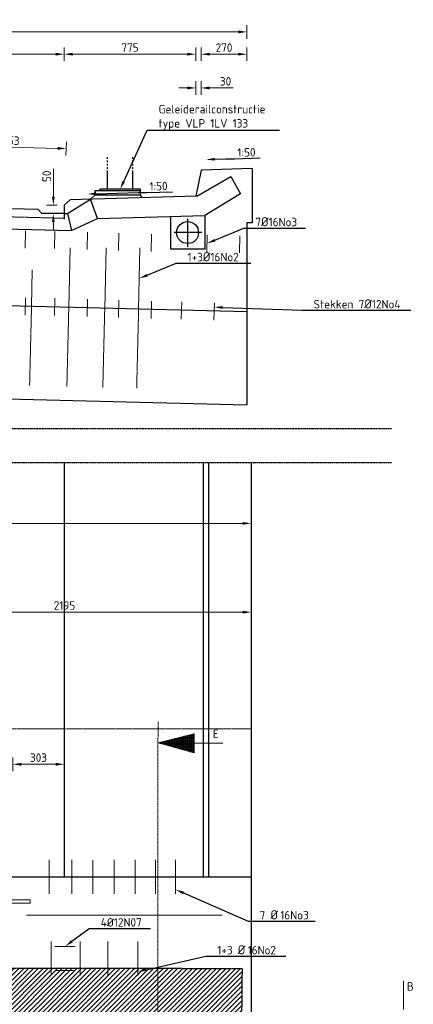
# Model space of a CAD drawing. Header units: millimetres. Extents: x -8028558 to 327273, y -63352 to 83293.
# Tile 191 of 195: x 304813 to 307127, y 10414 to 16211. Entities that reach past the tile are written whole.
import ezdxf
from ezdxf import colors
from ezdxf.entities.mleader import LeaderData, LeaderLine
from ezdxf.math import Vec2, Vec3

# ---------------------------------------------------------------- set-up
doc = ezdxf.new("R2010")
doc.units = ezdxf.units.MM
for name, pattern in [('NLCS-HIDDEN', [4, 2, -2]), ('XX-AFBREEK', [7, 4, -1, 1, -1]), ('ZZ-HIDDEN-SO', [4, 2, -2])]:
    doc.linetypes.add(name, pattern=pattern)
for name, color, linetype, lineweight in [('B-CO-BC-AFBREEKLIJN-G', 7, 'XX-AFBREEK', 18), ('B-CO-BC-AFBREEKLIJN-GD', 7, 'XX-AFBREEK', 25), ('B-CO-BC-BETONVORM-GD', 90, 'Continuous', 25), ('B-CO-BC-BETONVORM-GN', 10, 'ZZ-HIDDEN-SO', 13), ('B-CO-BC-BETONVORM-M', 7, 'Continuous', 18), ('B-CO-BC-BETONVORM_GEWAPEND-T70', 210, 'Continuous', 70), ('B-CO-BC-STORTNAAD-GD', 10, 'BC-STORTNAAD', 25), ('B-CO-BC-WAPENING-G', 170, 'Continuous', 18), ('B-CO-BC-WAPENING_HOOFDWAPENING-G', 170, 'Continuous', 18), ('B-CO-BC-WAPENING_HOOFDWAPENING-GN', 140, 'NLCS-HIDDEN', 13), ('B-CO-KL-OVERIG_MANTELBUIS - CENTREERLIJN-GD', 8, 'NLCS-HIDDEN', 25), ('B-WE-KW-M', 7, 'Continuous', 18), ('N-CO-BC-WAPENING_LOOPLIJN-G', 10, 'Continuous', 18), ('X-XX-AL-M', 7, 'Continuous', 18), ('X-XX-AL-VERWIJZING-T25', 7, 'Continuous', 25)]:
    doc.layers.add(name, color=color, linetype=linetype, lineweight=lineweight)
doc.layers.add('B-CO-BC-KABELGOOT-A', color=253, linetype='Continuous', lineweight=25, transparency=0.6)
doc.styles.add('NLCS-ISO-ANNOTATIEF-T25', font='NLCS-ISO.ttf', dxfattribs={"height": 2.5})
doc.styles.add('NLCS-ISO-MM20-T25', font='NLCS-ISO.ttf', dxfattribs={"height": 50})
doc.linetypes.add('BC-STORTNAAD', pattern='A,15,-1,[175,NLCS.SHX,S=1,R=0,X=0,Y=0],-1', length=17)
doc.dimstyles.new('NLCS-ANNOTATIEF-T25-PIJL_L0_H0', dxfattribs={"dimtxt": 2.5, "dimasz": 2.5, "dimexe": 2, "dimexo": 2, "dimgap": 0.7, "dimtad": 1, "dimdec": 0, "dimzin": 0, "dimdsep": 46, "dimtxsty": 'NLCS-ISO-ANNOTATIEF-T25', "dimcen": 0, "dimdle": 2, "dimclrd": 256, "dimclre": 256, "dimclrt": 256, "dimadec": 0, "dimazin": 0, "dimtfac": 1, "dimtdec": 3, "dimtofl": 0, "dimtmove": 0, "dimatfit": 3, "dimfxl": 2, "dimfxlon": 1, "dimtfillclr": 256, "dimtolj": 1, "dimtzin": 0, "dimlwd": -1, "dimlwe": -1, "dimarcsym": 0})
doc.dimstyles.new('NLCS-MM20-T25-PIJL_L0_H0', dxfattribs={"dimscale": 20, "dimtxt": 2.5, "dimasz": 2.5, "dimexe": 2, "dimexo": 2, "dimgap": 0.7, "dimtad": 1, "dimdec": 0, "dimzin": 0, "dimdsep": 46, "dimtxsty": 'NLCS-ISO-MM20-T25', "dimcen": 0, "dimdle": 2, "dimclrd": 256, "dimclre": 256, "dimclrt": 256, "dimadec": 0, "dimazin": 0, "dimtfac": 1, "dimtdec": 3, "dimtofl": 0, "dimtmove": 0, "dimatfit": 3, "dimfxl": 2, "dimfxlon": 1, "dimtfillclr": 256, "dimtolj": 1, "dimtzin": 0, "dimlwd": -1, "dimlwe": -1, "dimarcsym": 0})
doc.dimstyles.new('NLCS-MM20-T25-PIJL_L0_H4', dxfattribs={"dimscale": 20, "dimtxt": 2.5, "dimasz": 2.5, "dimexe": 2, "dimexo": 2, "dimgap": 0.7, "dimtad": 1, "dimdec": 0, "dimzin": 0, "dimdsep": 46, "dimtxsty": 'NLCS-ISO-MM20-T25', "dimcen": 0, "dimdle": 2, "dimclrd": 256, "dimclre": 256, "dimclrt": 256, "dimadec": 4, "dimazin": 0, "dimtfac": 1, "dimtdec": 3, "dimtofl": 0, "dimtmove": 0, "dimatfit": 3, "dimfxl": 2, "dimfxlon": 1, "dimtfillclr": 256, "dimtolj": 1, "dimtzin": 0, "dimlwd": -1, "dimlwe": -1, "dimarcsym": 0})

# ---------------------------------------------------------------- blocks, each defined once
blk = doc.blocks.new('*D7')
at = {"layer": 'B-CO-BC-BETONVORM-M', "transparency": 16777216}
for p, q in [((286154.1, 16099.3), (286154.1, 16179.3)), ((306149.1, 16099.3), (306149.1, 16179.3)), ((286204.1, 16139.3), (306099.1, 16139.3))]:
    blk.add_line(p, q, dxfattribs=at)
for points in [[(286204.1, 16147.6), (286204.1, 16130.9), (286154.1, 16139.3)], [(306099.1, 16147.6), (306099.1, 16130.9), (306149.1, 16139.3)]]:
    blk.add_solid(points, dxfattribs=at)
at = {"layer": 'B-CO-BC-BETONVORM-M', "transparency": 16777216, "insert": (296151.6, 16178.3), "char_height": 50, "attachment_point": 5, "style": 'NLCS-ISO-ANNOTATIEF-T25'}
blk.add_mtext('\\A1;19995', dxfattribs=at)
blk = doc.blocks.new('*D832')
at = {"layer": 'B-WE-KW-M', "transparency": 16777216}
for p, q in [((305010.8, 15169.4), (305010.8, 15333.3)), ((305034.1, 15119.4), (304970.8, 15119.4)), ((305034.1, 15069.1), (304970.8, 15069.1)), ((305010.8, 15019.1), (305010.8, 14969.1))]:
    blk.add_line(p, q, dxfattribs=at)
for points in [[(305002.4, 15169.4), (305019.1, 15169.4), (305010.8, 15119.4)], [(305002.4, 15019.1), (305019.1, 15019.1), (305010.8, 15069.1)]]:
    blk.add_solid(points, dxfattribs=at)
at = {"layer": 'B-WE-KW-M', "transparency": 16777216, "insert": (304971.8, 15289.3), "char_height": 50, "attachment_point": 5, "rotation": 90, "style": 'NLCS-ISO-MM20-T25'}
blk.add_mtext('\\A1;50', dxfattribs=at)
blk = doc.blocks.new('*D846')
at = {"layer": 'X-XX-AL-M', "transparency": 16777216}
for p, q in [((286154.1, 15967.9), (286154.1, 16047.9)), ((286204.1, 16007.9), (305024.1, 16007.9)), ((305074.1, 15967.9), (305074.1, 16047.9))]:
    blk.add_line(p, q, dxfattribs=at)
for points in [[(286204.1, 16016.2), (286204.1, 15999.6), (286154.1, 16007.9)], [(305024.1, 16016.2), (305024.1, 15999.6), (305074.1, 16007.9)]]:
    blk.add_solid(points, dxfattribs=at)
at = {"layer": 'X-XX-AL-M', "transparency": 16777216, "insert": (295614.1, 16046.9), "char_height": 50, "attachment_point": 5, "style": 'NLCS-ISO-MM20-T25'}
blk.add_mtext('\\A1;18920', dxfattribs=at)
blk = doc.blocks.new('*D847')
at = {"layer": 'X-XX-AL-M', "transparency": 16777216}
for p, q in [((305074.1, 15967.9), (305074.1, 16047.9)), ((305124.1, 16007.9), (305798.7, 16007.9)), ((305848.7, 15967.9), (305848.7, 16047.9))]:
    blk.add_line(p, q, dxfattribs=at)
for points in [[(305124.1, 16016.2), (305124.1, 15999.6), (305074.1, 16007.9)], [(305798.7, 16016.2), (305798.7, 15999.6), (305848.7, 16007.9)]]:
    blk.add_solid(points, dxfattribs=at)
at = {"layer": 'X-XX-AL-M', "transparency": 16777216, "insert": (305461.4, 16046.9), "char_height": 50, "attachment_point": 5, "style": 'NLCS-ISO-MM20-T25'}
blk.add_mtext('\\A1;775', dxfattribs=at)
blk = doc.blocks.new('*D848')
at = {"layer": 'X-XX-AL-M', "transparency": 16777216}
for p, q in [((305848.9, 15769.3), (305848.9, 15849.3)), ((305879.1, 15769.3), (305879.1, 15849.3)), ((305798.9, 15809.3), (305748.9, 15809.3)), ((305929.1, 15809.3), (306067.1, 15809.3))]:
    blk.add_line(p, q, dxfattribs=at)
for points in [[(305798.9, 15817.7), (305798.9, 15801), (305848.9, 15809.3)], [(305929.1, 15817.7), (305929.1, 15801), (305879.1, 15809.3)]]:
    blk.add_solid(points, dxfattribs=at)
at = {"layer": 'X-XX-AL-M', "transparency": 16777216, "insert": (306023.1, 15848.3), "char_height": 50, "attachment_point": 5, "style": 'NLCS-ISO-MM20-T25'}
blk.add_mtext('\\A1;30', dxfattribs=at)
blk = doc.blocks.new('*D849')
at = {"layer": 'X-XX-AL-M', "transparency": 16777216}
for p, q in [((305879.1, 15967.9), (305879.1, 16047.9)), ((305929.1, 16007.9), (306099.1, 16007.9)), ((306149.1, 15967.9), (306149.1, 16047.9))]:
    blk.add_line(p, q, dxfattribs=at)
for points in [[(305929.1, 16016.2), (305929.1, 15999.6), (305879.1, 16007.9)], [(306099.1, 16016.2), (306099.1, 15999.6), (306149.1, 16007.9)]]:
    blk.add_solid(points, dxfattribs=at)
at = {"layer": 'X-XX-AL-M', "transparency": 16777216, "insert": (306014.1, 16046.9), "char_height": 50, "attachment_point": 5, "style": 'NLCS-ISO-MM20-T25'}
blk.add_mtext('\\A1;270', dxfattribs=at)
blk = doc.blocks.new('*D863')
at = {"layer": 'X-XX-AL-M', "transparency": 16777216}
for p, q in [((304432.5, 15428.7), (304434.5, 15508.6)), ((305085.2, 15412.4), (305087.2, 15492.3)), ((304483.5, 15467.4), (305036.2, 15453.6))]:
    blk.add_line(p, q, dxfattribs=at)
for points in [[(304483.7, 15475.7), (304483.3, 15459.1), (304433.5, 15468.7)], [(305036.4, 15461.9), (305036, 15445.3), (305086.2, 15452.3)]]:
    blk.add_solid(points, dxfattribs=at)
at = {"layer": 'X-XX-AL-M', "transparency": 16777216, "insert": (304760.8, 15499.5), "char_height": 50, "attachment_point": 5, "rotation": 358.5679, "style": 'NLCS-ISO-MM20-T25'}
blk.add_mtext('\\A1;653', dxfattribs=at)
blk = doc.blocks.new('*D1091')
at = {"layer": 'X-XX-AL-M', "transparency": 16777216}
for p, q in [((304771.8, 11787.5), (304771.8, 11867.5)), ((304821.8, 11827.5), (305025.1, 11827.5)), ((305075.1, 11787.5), (305075.1, 11867.5))]:
    blk.add_line(p, q, dxfattribs=at)
for points in [[(304821.8, 11835.8), (304821.8, 11819.1), (304771.8, 11827.5)], [(305025.1, 11835.8), (305025.1, 11819.1), (305075.1, 11827.5)]]:
    blk.add_solid(points, dxfattribs=at)
at = {"layer": 'X-XX-AL-M', "transparency": 16777216, "insert": (304923.5, 11866.5), "char_height": 50, "attachment_point": 5, "style": 'NLCS-ISO-MM20-T25'}
blk.add_mtext('\\A1;303', dxfattribs=at)
blk = doc.blocks.new('*D1093')
at = {"layer": 'X-XX-AL-M', "transparency": 16777216}
for p, q in [((286154.1, 13285.8), (286154.1, 13205.8)), ((306174.1, 13285.8), (306174.1, 13205.8)), ((286204.1, 13245.8), (306124.1, 13245.8))]:
    blk.add_line(p, q, dxfattribs=at)
for points in [[(286204.1, 13254.1), (286204.1, 13237.4), (286154.1, 13245.8)], [(306124.1, 13254.1), (306124.1, 13237.4), (306174.1, 13245.8)]]:
    blk.add_solid(points, dxfattribs=at)
at = {"layer": 'X-XX-AL-M', "transparency": 16777216, "insert": (296164.1, 13284.8), "char_height": 50, "attachment_point": 5, "style": 'NLCS-ISO-MM20-T25'}
blk.add_mtext('\\A1;20020', dxfattribs=at)
blk = doc.blocks.new('*D1150')
at = {"layer": 'X-XX-AL-M', "transparency": 16777216}
for p, q in [((303979.1, 12683.1), (303979.1, 12763.1)), ((306174.1, 12683.1), (306174.1, 12763.1)), ((304029.1, 12723.1), (306124.1, 12723.1))]:
    blk.add_line(p, q, dxfattribs=at)
for points in [[(304029.1, 12731.4), (304029.1, 12714.7), (303979.1, 12723.1)], [(306124.1, 12731.4), (306124.1, 12714.7), (306174.1, 12723.1)]]:
    blk.add_solid(points, dxfattribs=at)
at = {"layer": 'X-XX-AL-M', "transparency": 16777216, "insert": (305076.6, 12762.1), "char_height": 50, "attachment_point": 5, "style": 'NLCS-ISO-MM20-T25'}
blk.add_mtext('\\A1;2195', dxfattribs=at)

msp = doc.modelspace()

# ---------------------------------------------------------------- hatches: boundary and pattern name
at = {"layer": 'B-CO-BC-KABELGOOT-A'}
h = msp.add_hatch(dxfattribs=at)
h.set_pattern_fill('ACO-BETON_GEWAPEND-SODMM', color=256, scale=10, pattern_type=2)
h.set_pattern_definition([(45, (43387.608, 0), (-14.1421356, 14.1421356), [])])
h.paths.add_polyline_path([(302264.1, 12735.7), (302249.3, 10627.7), (306120.3, 10625.8), (306103.7, 8989.8), (305606.3, 8990.1), (305606.8, 10162.3), (301745.2, 10164.2), (301746.4, 12736)])
at = {"layer": 'N-CO-BC-WAPENING_LOOPLIJN-G', "ltscale": 500, "true_color": 0x636466}
h = msp.add_hatch(dxfattribs=at)
h.set_pattern_fill('ANGLE', color=251)
h.set_pattern_definition([(0, (-1362723.574, -153196.154), (0, 6.985), [5.08, -1.905]), (90, (-1362723.574, -153196.154), (-6.985, 4e-16), [5.08, -1.905])])
h.paths.add_polyline_path([(305838, 12007), (305626.6, 11954.2), (305626.6, 11953.9), (305838, 11894.5)])

# ---------------------------------------------------------------- linework, layer by layer
at = {"layer": 'B-CO-BC-AFBREEKLIJN-G', "flags": 128}
msp.add_lwpolyline([(305625.5, 7660.9), (305626.1, 12076.3)], dxfattribs=at)
at = {"layer": 'B-CO-BC-AFBREEKLIJN-GD', "flags": 128}
for points in [[(306999.4, 13802.3), (285250.6, 13802.3)], [(306999.4, 13602.3), (285250.5, 13602.3)]]:
    msp.add_lwpolyline(points, dxfattribs=at)
at = {"layer": 'B-CO-BC-BETONVORM-GD', "flags": 128}
for points in [[(286154.1, 15563.9), (304919.7, 15094.7)], [(286154.1, 15443.8), (305118.3, 14969.7)], [(305329, 15392.3), (305329, 15402.3)], [(305329, 15372.3), (305329, 15382.3)], [(305329, 15352.3), (305329, 15362.3)], [(305479, 15392.3), (305479, 15402.3)], [(305479, 15372.3), (305479, 15382.3)], [(305479, 15352.3), (305479, 15362.3)], [(305329, 15332.3), (305329, 15342.3)], [(305329, 15212.9), (305329, 15322.3)], [(305479, 15332.3), (305479, 15342.3)], [(305479, 15212.9), (305479, 15322.3)], [(305879.1, 15325.6), (305848.9, 15172.1)], [(306179.1, 15334.5), (305879.1, 15325.6)], [(306179.1, 15334.5), (306179.1, 15014.5)], [(305854.9, 15172.3), (306054.3, 15288)], [(306054.3, 15288), (306111.6, 15186.4)], [(305524, 15177.9), (305524, 15202.9), (305254, 15202.9), (305254, 15177.9)], [(305524, 15202.9), (305524, 15212.9), (305284, 15212.9), (305284, 15202.9)], [(305109.9, 15150), (305074.1, 15119.4)], [(305093.4, 15069.1), (305229.8, 15153.6)], [(305854.9, 15172.3), (305109.9, 15150)], [(305254, 15177.9), (305229.8, 15153.6)], [(305270.4, 15040.3), (305229.8, 15153.6)], [(305524, 15177.9), (305254, 15177.9)], [(305535, 15162.7), (305523.9, 15178)], [(306111.6, 15186.4), (305901.5, 15059.2)], [(304942.4, 15069.1), (304919.7, 15094.7)], [(305074.1, 15119.4), (305074.1, 15069.1)], [(305074.1, 15069.1), (304942.4, 15069.1)], [(305074.1, 15069.1), (305093.4, 15069.1)], [(305074.1, 15069.1), (305074.1, 15036.2)], [(305093.4, 15069.1), (305118.3, 14969.7)], [(305118.3, 14969.7), (305270.4, 15040.3)], [(305270.4, 15040.3), (305901.5, 15059.2)], [(305701.5, 14859.2), (305701.5, 15053.2)], [(305800, 15038.6), (305800, 14873.6)], [(305901.5, 15059.2), (305901.5, 14859.2)], [(306179.1, 15014.5), (306149.1, 15014.5)], [(306149.1, 15014.5), (306149.1, 13943.6)], [(305883.6, 14957.7), (305720.4, 14957.7)], [(305901.5, 14859.2), (305701.5, 14859.2)], [(303083.2, 14020.3), (306149.1, 13943.6)], [(305075.1, 13602.3), (305075.1, 11164.7)], [(305894.1, 11164.7), (305894.1, 13602.3)], [(305924.1, 11164.7), (305924.1, 13602.3)], [(306174.1, 13602.3), (306174.1, 10364.7)], [(286154.1, 11164.7), (306174.1, 11164.7)]]:
    msp.add_lwpolyline(points, dxfattribs=at)
at = {"layer": 'B-CO-BC-BETONVORM-GD'}
msp.add_circle((305800, 14957.7), 64.5, dxfattribs=at)
at = {"layer": 'B-CO-BC-BETONVORM-GN', "flags": 128}
for points in [[(286154.1, 15515.1), (305074.1, 15042.1)], [(303083.2, 12036.2), (306174.1, 12036.2)]]:
    msp.add_lwpolyline(points, dxfattribs=at)
at = {"layer": 'B-CO-BC-STORTNAAD-GD', "flags": 128}
msp.add_lwpolyline([(286154.1, 14993.7), (306149.1, 14493.8)], dxfattribs=at)
at = {"layer": 'B-CO-BC-WAPENING-G', "flags": 128}
for points in [[(305838, 11950.8), (306006.5, 11950.8)], [(307069, 10383.4), (307069, 10551.9)]]:
    msp.add_lwpolyline(points, dxfattribs=at)
at = {"layer": 'B-CO-BC-WAPENING_HOOFDWAPENING-G', "flags": 128}
for points in [[(304844.5, 14866.5), (304847, 14967.9)], [(305017, 14864), (305019.5, 14965.3)], [(305208.7, 14858.5), (305211.2, 14959.8)], [(305394.1, 14852.7), (305396.6, 14954.1)], [(305585.8, 14847.2), (305588.4, 14948.5)], [(305913.2, 14843.1), (305915.7, 14944.4)], [(306104.9, 14837.5), (306107.4, 14938.9)], [(305109.2, 14868.2), (305101.6, 14517)], [(305320.7, 14868.2), (305313, 14511.7)], [(305519.9, 14868.2), (305512.1, 14506.7)], [(304887.2, 14738.2), (304882.6, 14522.5)], [(304844.5, 14471.9), (304847, 14573.2)], [(305017, 14469.4), (305019.5, 14570.7)], [(305208.7, 14463.8), (305211.2, 14565.2)], [(305394.1, 14458.1), (305396.6, 14559.4)], [(305585.8, 14452.6), (305588.4, 14553.9)], [(305763.2, 14448.4), (305765.7, 14549.8)], [(305954.9, 14442.9), (305957.4, 14544.3)], [(304985.6, 11064.7), (304985.6, 11264.7)], [(305118.9, 11064.7), (305118.9, 11264.7)], [(305242.4, 11064.7), (305242.4, 11264.7)], [(305368.2, 11064.7), (305368.2, 11264.7)], [(305492.1, 11064.7), (305492.1, 11264.7)], [(305611, 11064.7), (305611, 11264.7)], [(305729.8, 11064.7), (305729.8, 11264.7)], [(306003.1, 10938.8), (304853.1, 10938.8)], [(304998.7, 10583.9), (304998.7, 10783.9)], [(305169.4, 10583.9), (305169.4, 10783.9)], [(305332.1, 10583.9), (305332.1, 10783.9)], [(305507.6, 10583.9), (305507.6, 10783.9)], [(305019.9, 10755), (305140, 10755)], [(305019.9, 10613), (305140, 10613)]]:
    msp.add_lwpolyline(points, dxfattribs=at)
at = {"layer": 'B-CO-BC-WAPENING_HOOFDWAPENING-G'}
msp.add_lwpolyline([(303974.8, 11009.7), (304874.8, 11009.7), (304874.8, 11029.7), (303974.8, 11029.7)], close=True, dxfattribs=at)
at = {"layer": 'B-CO-BC-WAPENING_HOOFDWAPENING-GN', "flags": 128}
for points in [[(304882.6, 14522.5), (304871.2, 14056.9)], [(305101.6, 14517), (305090.3, 14051.4)], [(305313, 14511.7), (305301.7, 14046.1)], [(305512.1, 14506.7), (305500.7, 14041.2)]]:
    msp.add_lwpolyline(points, dxfattribs=at)
at = {"layer": 'B-CO-KL-OVERIG_MANTELBUIS - CENTREERLIJN-GD', "flags": 128}
msp.add_lwpolyline([(302264.1, 12735.7), (302249.3, 10627.7), (306120.3, 10625.8), (306103.7, 8989.8), (305606.3, 8990.1), (305606.8, 10162.3), (301745.2, 10164.2), (301746.4, 12736)], close=True, dxfattribs=at)
at = {"layer": 'N-CO-BC-WAPENING_LOOPLIJN-G', "ltscale": 500, "flags": 128}
for points in [[(305626.1, 11954.1), (305838, 12007)], [(305838, 12007), (305838, 11894.5)], [(305838, 11894.5), (305626.1, 11954.1)]]:
    msp.add_lwpolyline(points, dxfattribs=at)

# ---------------------------------------------------------------- texts
at = {"layer": 'B-CO-BC-BETONVORM_GEWAPEND-T70', "ltscale": 500, "char_height": 50, "attachment_point": 3, "style": 'NLCS-ISO-MM20-T25'}
for s, insert in [('E', (305983.2, 12031.1)), ('B', (307130, 10544.6))]:
    msp.add_mtext_dynamic_manual_height_columns(s, width=332.893, gutter_width=35, heights=[0], dxfattribs=dict(at, insert=insert))

# ---------------------------------------------------------------- dimensions: what is measured, and where the dimension line sits
at = {"layer": 'B-CO-BC-BETONVORM-M'}
dim = msp.add_linear_dim(base=(306149.1, 16139.3), p1=(286154.1, 15563.9), p2=(306149.1, 15014.5), dimstyle='NLCS-ANNOTATIEF-T25-PIJL_L0_H0', dxfattribs=at)
dim.commit()
dim.dimension.update_dxf_attribs({"geometry": '*D7', "text_midpoint": (296151.6, 16178.3)})
at = {"layer": 'B-WE-KW-M'}
dim = msp.add_linear_dim(base=(305010.8, 15119.4), p1=(305074.1, 15069.1), p2=(305074.1, 15119.4), angle=90, dimstyle='NLCS-MM20-T25-PIJL_L0_H0', dxfattribs=at)
dim.commit()
dim.dimension.update_dxf_attribs({"geometry": '*D832', "text_midpoint": (305010.8, 15289.3), "dimtype": 160})
at = {"layer": 'X-XX-AL-M'}
for base, p1, p2, picture, middle in [((305074.1, 16007.9), (286154.1, 15563.9), (305074.1, 15122.4), '*D846', (295614.1, 16007.9)), ((305879.1, 15809.3), (305848.9, 15172.1), (305879.1, 15325.6), '*D848', (306023.1, 15809.3))]:
    dim = msp.add_linear_dim(base=base, p1=p1, p2=p2, dimstyle='NLCS-MM20-T25-PIJL_L0_H4', dxfattribs=at)
    dim.commit()
    dim.dimension.update_dxf_attribs({"geometry": picture, "text_midpoint": middle, "dimtype": 160})
for base, p1, p2, picture, middle in [((305848.7, 16007.9), (305074.1, 15122.4), (305848.7, 15172.3), '*D847', (305461.4, 16046.9)), ((306149.1, 16007.9), (305879.1, 15325.6), (306149.1, 15014.5), '*D849', (306014.1, 16046.9)), ((306174.1, 13245.8), (286154.1, 13602.3), (306174.1, 13602.3), '*D1093', (296164.1, 13284.8)), ((306174.1, 12723.1), (303979.1, 12497), (306174.1, 12036.2), '*D1150', (305076.6, 12762.1)), ((305075.1, 11827.5), (304771.8, 11664.7), (305075.1, 11164.7), '*D1091', (304923.5, 11866.5))]:
    dim = msp.add_linear_dim(base=base, p1=p1, p2=p2, dimstyle='NLCS-MM20-T25-PIJL_L0_H4', dxfattribs=at)
    dim.commit()
    dim.dimension.update_dxf_attribs({"geometry": picture, "text_midpoint": middle})
dim = msp.add_linear_dim(base=(305086.2, 15452.3), p1=(304421.5, 14987.1), p2=(305074.1, 14970.8), angle=178.5679, dimstyle='NLCS-MM20-T25-PIJL_L0_H4', dxfattribs=at)
dim.commit()
dim.dimension.update_dxf_attribs({"geometry": '*D863', "text_midpoint": (304760.8, 15499.5)})

# ---------------------------------------------------------------- leaders
at = {"layer": 'X-XX-AL-VERWIJZING-T25'}
ml = msp.add_multileader_mtext('Standard', dxfattribs=at)
ml.set_content('Geleiderailconstructie\\Ptype VLP 1LV 133 ', color=256, style='NLCS-ISO-MM20-T25')
ml.set_leader_properties(color=256, linetype='ByLayer', lineweight=-1)
ml.build(insert=Vec2(0, 0))
ml.multileader.update_dxf_attribs({"text_left_attachment_type": 5, "text_right_attachment_type": 5, "dogleg_length": 50, "arrow_head_size": 50})
ctx = ml.context
ctx.base_point, ctx.char_height, ctx.arrow_head_size, ctx.landing_gap_size, ctx.plane_origin = Vec3(305611.5, 15560.8), 50, 50, 18, Vec3(305404, 15212.9)
ctx.left_attachment, ctx.right_attachment = 5, 5
notes = []
notes.append((ctx, [(1, (1, 1, 0), (305561.5, 15560.8), (1, 0), 50, [(0, [(305404, 15212.9)], 0, [])])]))
ctx.mtext.insert, ctx.mtext.flow_direction = Vec3(305629.5, 15709.2), 5
ml = msp.add_multileader_mtext('Standard', dxfattribs=at)
ml.set_content('1:50', color=256, style='NLCS-ISO-MM20-T25')
ml.set_leader_properties(color=256, linetype='ByLayer', lineweight=-1)
ml.build(insert=Vec2(0, 0))
ml.multileader.update_dxf_attribs({"text_left_attachment_type": 5, "text_right_attachment_type": 5, "dogleg_length": 50, "arrow_head_size": 50})
ctx = ml.context
ctx.base_point, ctx.char_height, ctx.arrow_head_size, ctx.landing_gap_size, ctx.plane_origin, ctx.plane_x_axis, ctx.plane_y_axis = Vec3(306075.8, 15392.9), 50, 50, 18, Vec3(305529.1, 15377.9), Vec3(0.999624, 0.027417), Vec3(-0.027417, 0.999624)
ctx.left_attachment, ctx.right_attachment = 5, 5
notes.append((ctx, [(0, (1, 1, 0), (306025.8, 15391.5), (0.999624, 0.027417), 50, [(0, [(305909.7, 15387.7)], 0, [])])]))
ctx.mtext.insert, ctx.mtext.text_direction, ctx.mtext.rotation, ctx.mtext.flow_direction = Vec3(306092.1, 15453.3), Vec3(0.999624, 0.027417), 0.027421, 5
ml = msp.add_multileader_mtext('Standard', dxfattribs=at)
ml.set_content('1:50', color=256, style='NLCS-ISO-MM20-T25')
ml.set_leader_properties(color=256, linetype='ByLayer', lineweight=-1)
ml.build(insert=Vec2(0, 0))
ml.multileader.update_dxf_attribs({"text_left_attachment_type": 5, "text_right_attachment_type": 5, "dogleg_length": 50, "arrow_head_size": 50})
ctx = ml.context
ctx.base_point, ctx.char_height, ctx.arrow_head_size, ctx.landing_gap_size, ctx.plane_origin, ctx.plane_x_axis, ctx.plane_y_axis = Vec3(305558.8, 15194.2), 50, 50, 18, Vec3(305012.1, 15179.2), Vec3(0.999624, 0.027417), Vec3(-0.027417, 0.999624)
ctx.left_attachment, ctx.right_attachment = 5, 5
notes.append((ctx, [(0, (1, 1, 0), (305508.8, 15192.8), (0.999624, 0.027417), 50, [(0, [(305212.1, 15184.7)], 0, [])])]))
ctx.mtext.insert, ctx.mtext.text_direction, ctx.mtext.rotation, ctx.mtext.flow_direction = Vec3(305575.2, 15254.7), Vec3(0.999624, 0.027417), 0.027421, 5
ml = msp.add_multileader_mtext('Standard', dxfattribs=at)
ml.set_content('7{\\H1.08333x;Ø}16No3', color=256, style='NLCS-ISO-MM20-T25')
ml.set_leader_properties(color=256, linetype='ByLayer', lineweight=-1)
ml.build(insert=Vec2(0, 0))
ml.multileader.update_dxf_attribs({"text_left_attachment_type": 5, "text_right_attachment_type": 5, "dogleg_length": 50, "arrow_head_size": 50})
ctx = ml.context
ctx.base_point, ctx.char_height, ctx.arrow_head_size, ctx.landing_gap_size, ctx.plane_origin = Vec3(306180.4, 14983.9), 50, 50, 18, Vec3(305812.1, 14916.5)
ctx.left_attachment, ctx.right_attachment = 5, 5
notes.append((ctx, [(0, (1, 1, 0), (306130.4, 14983.9), (1, 0), 50, [(0, [(305914.4, 14893.7)], 0, [])])]))
ctx.mtext.insert, ctx.mtext.flow_direction = Vec3(306198.4, 15048.9), 5
ml = msp.add_multileader_mtext('Standard', dxfattribs=at)
ml.set_content('1+3{\\H1.08333x;Ø}16No2', color=256, style='NLCS-ISO-MM20-T25')
ml.set_leader_properties(color=256, linetype='ByLayer', lineweight=-1)
ml.build(insert=Vec2(0, 0))
ml.multileader.update_dxf_attribs({"text_left_attachment_type": 5, "text_right_attachment_type": 5, "dogleg_length": 50, "arrow_head_size": 50})
ctx = ml.context
ctx.base_point, ctx.char_height, ctx.arrow_head_size, ctx.landing_gap_size, ctx.plane_origin = Vec3(305782, 14777.6), 50, 50, 18, Vec3(305413.7, 14710.2)
ctx.left_attachment, ctx.right_attachment = 5, 5
notes.append((ctx, [(0, (1, 1, 0), (305732, 14777.6), (1, 0), 50, [(0, [(305516, 14687.5)], 0, [])])]))
ctx.mtext.insert, ctx.mtext.flow_direction = Vec3(305800, 14842.6), 5
ml = msp.add_multileader_mtext('Standard', dxfattribs=at)
ml.set_content('Stekken 7{\\H1.08333x;Ø}12No4', color=256, style='NLCS-ISO-MM20-T25')
ml.set_leader_properties(color=256, linetype='ByLayer', lineweight=-1)
ml.build(insert=Vec2(0, 0))
ml.multileader.update_dxf_attribs({"text_left_attachment_type": 5, "text_right_attachment_type": 5, "dogleg_length": 50, "arrow_head_size": 50})
ctx = ml.context
ctx.base_point, ctx.char_height, ctx.arrow_head_size, ctx.landing_gap_size, ctx.plane_origin = Vec3(306522.7, 14500), 50, 50, 18, Vec3(305572.3, 14484.9)
ctx.left_attachment, ctx.right_attachment = 5, 5
notes.append((ctx, [(0, (1, 1, 0), (306472.7, 14500), (1, 0), 50, [(0, [(305956.8, 14518.6)], 0, [])])]))
ctx.mtext.insert, ctx.mtext.flow_direction = Vec3(306540.7, 14565), 5
ml = msp.add_multileader_mtext('Standard', dxfattribs=at)
ml.set_content('7 {\\H1.08333x;Ø\\fMS Shell Dlg 2|b0|i0|c0|p0;\\H0.65385x; }16No3', color=256, style='NLCS-ISO-MM20-T25')
ml.set_leader_properties(color=256, linetype='ByLayer', lineweight=-1)
ml.build(insert=Vec2(0, 0))
ml.multileader.update_dxf_attribs({"text_left_attachment_type": 5, "text_right_attachment_type": 5, "dogleg_length": 50, "arrow_head_size": 50})
ctx = ml.context
ctx.base_point, ctx.char_height, ctx.arrow_head_size, ctx.landing_gap_size, ctx.plane_origin = Vec3(306205.4, 10903.4), 50, 50, 18, Vec3(305837.1, 10836)
ctx.left_attachment, ctx.right_attachment = 5, 5
notes.append((ctx, [(0, (1, 1, 0), (306155.4, 10903.4), (1, 0), 50, [(0, [(305729.8, 11089.7)], 0, [])])]))
ctx.mtext.insert, ctx.mtext.flow_direction = Vec3(306223.4, 10968.4), 5
ml = msp.add_multileader_mtext('Standard', dxfattribs=at)
ml.set_content('4Ø12N07', color=256, style='NLCS-ISO-MM20-T25')
ml.set_leader_properties(color=256, linetype='ByLayer', lineweight=-1)
ml.build(insert=Vec2(0, 0))
ml.multileader.update_dxf_attribs({"text_left_attachment_type": 5, "text_right_attachment_type": 5, "dogleg_length": 50, "arrow_head_size": 50})
ctx = ml.context
ctx.base_point, ctx.char_height, ctx.arrow_head_size, ctx.landing_gap_size, ctx.plane_origin = Vec3(305271.6, 10861.4), 50, 50, 18, Vec3(305080, 10755)
ctx.left_attachment, ctx.right_attachment = 5, 5
notes.append((ctx, [(0, (1, 1, 0), (305221.6, 10861.4), (1, 0), 50, [(0, [(305080, 10755)], 0, [])])]))
ctx.mtext.insert, ctx.mtext.flow_direction = Vec3(305289.6, 10921.4), 5
ml = msp.add_multileader_mtext('Standard', dxfattribs=at)
ml.set_content('1+3 {\\H1.08333x;Ø\\fMS Shell Dlg 2|b0|i0|c0|p0;\\H0.65385x; }16No2', color=256, style='NLCS-ISO-MM20-T25')
ml.set_leader_properties(color=256, linetype='ByLayer', lineweight=-1)
ml.build(insert=Vec2(0, 0))
ml.multileader.update_dxf_attribs({"text_left_attachment_type": 5, "text_right_attachment_type": 5, "dogleg_length": 50, "arrow_head_size": 50})
ctx = ml.context
ctx.base_point, ctx.char_height, ctx.arrow_head_size, ctx.landing_gap_size, ctx.plane_origin = Vec3(305957, 10697.2), 50, 50, 18, Vec3(305588.7, 10629.7)
ctx.left_attachment, ctx.right_attachment = 5, 5
notes.append((ctx, [(0, (1, 1, 0), (305907, 10697.2), (1, 0), 50, [(0, [(305507.6, 10607)], 0, [])])]))
ctx.mtext.insert, ctx.mtext.flow_direction = Vec3(305975, 10762.2), 5
for ctx, leaders in notes:
    for number, flags, end, landing, length, lines in leaders:
        leader = LeaderData()
        leader.index, (leader.has_last_leader_line, leader.has_dogleg_vector, leader.attachment_direction) = number, flags
        leader.last_leader_point, leader.dogleg_vector, leader.dogleg_length = Vec3(end), Vec3(landing), length
        for number, points, colour, breaks in lines:
            line = LeaderLine()
            line.index, line.vertices, line.color, line.breaks = number, Vec3.list(points), colors.encode_raw_color(colour), breaks
            leader.lines.append(line)
        ctx.leaders.append(leader)

doc.saveas('drawing.dxf')
